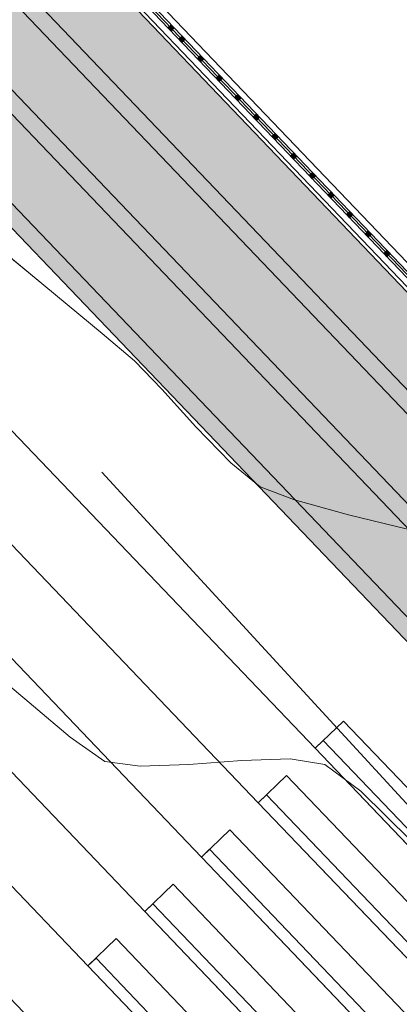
# Model space of a CAD drawing. Header units: metres. Extents: x 1111994 to 1112800, y 1268200 to 1269007.
# Tile 16 of 86: x 1112471.23 to 1112474.61, y 1268428.25 to 1268437.01. Entities that reach past the tile are written whole.
import ezdxf

# ---------------------------------------------------------------- set-up
doc = ezdxf.new("R2010")
doc.units = ezdxf.units.M
doc.header["$LTSCALE"] = 12.7
doc.header["$MEASUREMENT"] = 0
doc.linetypes.add('DASHED', pattern=[0.75, 0.5, -0.25])
for name, color, linetype in [('A-PISO GRANITO', 7, 'Continuous'), ('A-PISO-CONC_Pluma_Nº__100', 7, 'Continuous'), ('Base', 251, 'Continuous')]:
    doc.layers.add(name, color=color, linetype=linetype)

# ---------------------------------------------------------------- blocks, each defined once
blk = doc.blocks.new('reja[31]_1', base_point=(474.0603, 241.58))
at = {"layer": 'A-PISO-CONC_Pluma_Nº__100', "linetype": 'Continuous'}
for points in [[(478.6159, 236.9348), (478.5882, 236.9637), (478.5593, 236.936), (478.587, 236.9071)], [(478.7126, 236.8336), (478.685, 236.8625), (478.6561, 236.8349), (478.6837, 236.806)], [(478.8786, 236.6602), (478.8509, 236.6891), (478.822, 236.6615), (478.8497, 236.6326)], [(479.0445, 236.4868), (479.0168, 236.5157), (478.9879, 236.4881), (479.0156, 236.4592)], [(479.2104, 236.3134), (479.1828, 236.3423), (479.1539, 236.3147), (479.1815, 236.2858)], [(479.3763, 236.14), (479.3487, 236.1689), (479.3198, 236.1413), (479.3474, 236.1124)], [(479.5423, 235.9666), (479.5146, 235.9955), (479.4857, 235.9679), (479.5134, 235.939)], [(479.7082, 235.7932), (479.6805, 235.8221), (479.6516, 235.7945), (479.6793, 235.7656)], [(479.8741, 235.6198), (479.8465, 235.6487), (479.8176, 235.6211), (479.8452, 235.5922)], [(480.04, 235.4464), (480.0124, 235.4753), (479.9835, 235.4477), (480.0111, 235.4188)], [(480.206, 235.273), (480.1783, 235.3019), (480.1494, 235.2742), (480.1771, 235.2453)], [(480.3719, 235.0996), (480.3442, 235.1285), (480.3153, 235.1008), (480.343, 235.0719)], [(480.5378, 234.9262), (480.5102, 234.9551), (480.4813, 234.9274), (480.5089, 234.8985)]]:
    blk.add_hatch(color=256, dxfattribs=at).paths.add_polyline_path(points, flags=0)
for p, q in [((462.32, 253.9362), (485.8224, 229.3745)), ((462.3345, 253.95), (485.8088, 229.4177)), ((462.3742, 253.9881), (485.7713, 229.5364)), ((462.2658, 253.8844), (485.8735, 229.2125)), ((462.3056, 253.9224), (485.836, 229.3313)), ((478.5882, 236.9637), (478.5593, 236.936)), ((478.5593, 236.936), (478.587, 236.9071)), ((478.587, 236.9071), (478.6159, 236.9348)), ((478.6159, 236.9348), (478.5882, 236.9637)), ((478.685, 236.8625), (478.6561, 236.8349)), ((478.7126, 236.8336), (478.685, 236.8625)), ((478.6561, 236.8349), (478.6837, 236.806)), ((478.6837, 236.806), (478.7126, 236.8336)), ((478.8509, 236.6891), (478.822, 236.6615)), ((478.8509, 236.6891), (478.822, 236.6615)), ((478.8786, 236.6602), (478.8509, 236.6891)), ((478.8786, 236.6602), (478.8509, 236.6891)), ((478.822, 236.6615), (478.8497, 236.6326)), ((478.822, 236.6615), (478.8497, 236.6326)), ((478.8497, 236.6326), (478.8786, 236.6602)), ((478.8497, 236.6326), (478.8786, 236.6602)), ((479.0168, 236.5157), (478.9879, 236.4881)), ((479.0445, 236.4868), (479.0168, 236.5157)), ((478.9879, 236.4881), (479.0156, 236.4592)), ((479.0156, 236.4592), (479.0445, 236.4868)), ((479.1828, 236.3423), (479.1539, 236.3147)), ((479.2104, 236.3134), (479.1828, 236.3423)), ((479.1539, 236.3147), (479.1815, 236.2858)), ((479.1815, 236.2858), (479.2104, 236.3134)), ((479.3487, 236.1689), (479.3198, 236.1413)), ((479.3198, 236.1413), (479.3474, 236.1124)), ((479.3474, 236.1124), (479.3763, 236.14)), ((479.3763, 236.14), (479.3487, 236.1689)), ((479.5146, 235.9955), (479.4857, 235.9679)), ((479.4857, 235.9679), (479.5134, 235.939)), ((479.5134, 235.939), (479.5423, 235.9666)), ((479.5423, 235.9666), (479.5146, 235.9955)), ((479.6805, 235.8221), (479.6516, 235.7945)), ((479.6516, 235.7945), (479.6793, 235.7656)), ((479.6793, 235.7656), (479.7082, 235.7932)), ((479.7082, 235.7932), (479.6805, 235.8221)), ((479.8465, 235.6487), (479.8176, 235.6211)), ((479.8176, 235.6211), (479.8452, 235.5922)), ((479.8452, 235.5922), (479.8741, 235.6198)), ((479.8741, 235.6198), (479.8465, 235.6487)), ((480.0124, 235.4753), (479.9835, 235.4477)), ((479.9835, 235.4477), (480.0111, 235.4188)), ((480.0111, 235.4188), (480.04, 235.4464)), ((480.04, 235.4464), (480.0124, 235.4753)), ((480.1783, 235.3019), (480.1494, 235.2742)), ((480.1494, 235.2742), (480.1771, 235.2453)), ((480.1771, 235.2453), (480.206, 235.273)), ((480.206, 235.273), (480.1783, 235.3019)), ((480.3442, 235.1285), (480.3153, 235.1008)), ((480.3153, 235.1008), (480.343, 235.0719)), ((480.343, 235.0719), (480.3719, 235.0996)), ((480.3719, 235.0996), (480.3442, 235.1285)), ((480.5102, 234.9551), (480.4813, 234.9274)), ((480.4813, 234.9274), (480.5089, 234.8985)), ((480.5089, 234.8985), (480.5378, 234.9262)), ((480.5378, 234.9262), (480.5102, 234.9551))]:
    blk.add_line(p, q, dxfattribs=at)
blk = doc.blocks.new('_U147[57]_1', base_point=(481.5866, 228.9832))
at = {"layer": 'A-PISO GRANITO', "linetype": 'Continuous', "lineweight": 0}
h = blk.add_hatch(dxfattribs=at)
h.set_pattern_fill('LADRILLO_COMÚN_0001', color=250, style=0, pattern_type=2)
h.set_pattern_definition([(114.74, (483.05, 227.2), (7.084, 3.264), [])])
h.paths.add_polyline_path([(483.1226, 227.2695), (479.9423, 230.5932), (479.87, 230.524), (483.0503, 227.2004)], flags=0)
at = {"layer": 'A-PISO GRANITO', "linetype": 'Continuous'}
for p, q in [((479.87, 230.524), (480.1229, 230.766)), ((480.1229, 230.766), (483.3032, 227.4424)), ((483.0503, 227.2004), (479.87, 230.524)), ((483.3032, 227.4424), (483.0503, 227.2004))]:
    blk.add_line(p, q, dxfattribs=at)
at = {"layer": 'A-PISO GRANITO', "color": 250, "linetype": 'Continuous', "lineweight": 0}
for p, q in [((479.87, 230.524), (479.9423, 230.5932)), ((479.9423, 230.5932), (483.1226, 227.2695)), ((483.0503, 227.2004), (479.87, 230.524)), ((483.1226, 227.2695), (483.0503, 227.2004))]:
    blk.add_line(p, q, dxfattribs=at)
blk = doc.blocks.new('_U148[58]_1', base_point=(481.0809, 228.4993))
at = {"layer": 'A-PISO GRANITO', "linetype": 'Continuous', "lineweight": 0}
h = blk.add_hatch(dxfattribs=at)
h.set_pattern_fill('LADRILLO_COMÚN_0001', color=250, style=0, pattern_type=2)
h.set_pattern_definition([(114.74, (482.5446, 226.7164), (7.084, 3.264), [])])
h.paths.add_polyline_path([(482.6168, 226.7856), (479.4365, 230.1092), (479.3643, 230.0401), (482.5446, 226.7164)], flags=0)
at = {"layer": 'A-PISO GRANITO', "linetype": 'Continuous'}
for p, q in [((479.3643, 230.0401), (479.6171, 230.2821)), ((479.6171, 230.2821), (482.7975, 226.9584)), ((482.5446, 226.7164), (479.3643, 230.0401)), ((482.7975, 226.9584), (482.5446, 226.7164))]:
    blk.add_line(p, q, dxfattribs=at)
at = {"layer": 'A-PISO GRANITO', "color": 250, "linetype": 'Continuous', "lineweight": 0}
for p, q in [((479.3643, 230.0401), (479.4365, 230.1092)), ((479.4365, 230.1092), (482.6168, 226.7856)), ((482.5446, 226.7164), (479.3643, 230.0401)), ((482.6168, 226.7856), (482.5446, 226.7164))]:
    blk.add_line(p, q, dxfattribs=at)
blk = doc.blocks.new('_U149[59]_1', base_point=(480.5751, 228.0153))
at = {"layer": 'A-PISO GRANITO', "linetype": 'Continuous', "lineweight": 0}
h = blk.add_hatch(dxfattribs=at)
h.set_pattern_fill('LADRILLO_COMÚN_0001', color=250, style=0, pattern_type=2)
h.set_pattern_definition([(114.74, (482.039, 226.2325), (7.084, 3.264), [])])
h.paths.add_polyline_path([(482.1111, 226.3016), (478.9307, 229.6253), (478.8585, 229.5561), (482.0388, 226.2325)], flags=0)
at = {"layer": 'A-PISO GRANITO', "linetype": 'Continuous'}
for p, q in [((478.8585, 229.5562), (479.1114, 229.7981)), ((479.1114, 229.7981), (482.2917, 226.4745)), ((482.0388, 226.2325), (478.8585, 229.5562)), ((482.2917, 226.4745), (482.0388, 226.2325))]:
    blk.add_line(p, q, dxfattribs=at)
at = {"layer": 'A-PISO GRANITO', "color": 250, "linetype": 'Continuous', "lineweight": 0}
for p, q in [((478.8585, 229.5561), (478.9307, 229.6253)), ((478.9307, 229.6253), (482.1111, 226.3016)), ((482.0388, 226.2325), (478.8585, 229.5561)), ((482.1111, 226.3016), (482.0388, 226.2325))]:
    blk.add_line(p, q, dxfattribs=at)
blk = doc.blocks.new('_U150[60]_1', base_point=(480.0693, 227.5314))
at = {"layer": 'A-PISO GRANITO', "linetype": 'Continuous', "lineweight": 0}
h = blk.add_hatch(dxfattribs=at)
h.set_pattern_fill('LADRILLO_COMÚN_0001', color=250, style=0, pattern_type=2)
h.set_pattern_definition([(114.74, (481.533, 225.7485), (7.084, 3.264), [])])
h.paths.add_polyline_path([(481.6053, 225.8177), (478.425, 229.1413), (478.3527, 229.0722), (481.533, 225.7485)], flags=0)
at = {"layer": 'A-PISO GRANITO', "linetype": 'Continuous'}
for p, q in [((478.3527, 229.0722), (478.6056, 229.3142)), ((478.6056, 229.3142), (481.7859, 225.9905)), ((481.533, 225.7485), (478.3527, 229.0722)), ((481.7859, 225.9905), (481.533, 225.7485))]:
    blk.add_line(p, q, dxfattribs=at)
at = {"layer": 'A-PISO GRANITO', "color": 250, "linetype": 'Continuous', "lineweight": 0}
for p, q in [((478.3527, 229.0722), (478.425, 229.1413)), ((478.425, 229.1413), (481.6053, 225.8177)), ((481.533, 225.7485), (478.3527, 229.0722)), ((481.6053, 225.8177), (481.533, 225.7485))]:
    blk.add_line(p, q, dxfattribs=at)
blk = doc.blocks.new('_U151[61]_1', base_point=(479.5636, 227.0474))
at = {"layer": 'A-PISO GRANITO', "linetype": 'Continuous', "lineweight": 0}
h = blk.add_hatch(dxfattribs=at)
h.set_pattern_fill('LADRILLO_COMÚN_0001', color=250, style=0, pattern_type=2)
h.set_pattern_definition([(114.74, (481.027, 225.2646), (7.084, 3.264), [])])
h.paths.add_polyline_path([(481.0995, 225.3337), (477.9192, 228.6574), (477.847, 228.5882), (481.0273, 225.2646)], flags=0)
at = {"layer": 'A-PISO GRANITO', "linetype": 'Continuous'}
for p, q in [((477.847, 228.5883), (478.0999, 228.8302)), ((478.0999, 228.8302), (481.2802, 225.5066)), ((481.0273, 225.2646), (477.847, 228.5883)), ((481.2802, 225.5066), (481.0273, 225.2646))]:
    blk.add_line(p, q, dxfattribs=at)
at = {"layer": 'A-PISO GRANITO', "color": 250, "linetype": 'Continuous', "lineweight": 0}
for p, q in [((477.847, 228.5882), (477.9192, 228.6574)), ((477.9192, 228.6574), (481.0995, 225.3337)), ((481.0273, 225.2646), (477.847, 228.5882)), ((481.0995, 225.3337), (481.0273, 225.2646))]:
    blk.add_line(p, q, dxfattribs=at)

msp = doc.modelspace()

# ---------------------------------------------------------------- hatches: boundary and pattern name
at = {"layer": 'Base', "linetype": 'Continuous'}
h = msp.add_hatch(dxfattribs=at)
h.set_pattern_fill('AR_SAND_0001', color=256, style=0, pattern_type=2)
h.set_pattern_definition([(100.2374, (1112446.7304, 1268429.37912), (-0.3483281, 0.1653246), [0, -0.304, 0, -0.34, 0, -0.325]), (70.2374, (1112446.7304, 1268429.3791), (-0.3395943, 0.5731844), [0, -0.164, 0, -0.274, 0, -0.105]), (30.2374, (1112446.61772, 1268429.16045), (0.2842925, 0.5541608), [0, -0.1, 0, -0.36, 0, -0.47]), (20.2374, (1112446.6177, 1268429.16045), (0.119367, 0.6148463), [0, -0.05, 0, -0.236, 0, -0.27])])
h.paths.add_polyline_path([(1112452.6495, 1268457.6119), (1112450.53, 1268456.934), (1112477.9514, 1268428.2767), (1112479.3964, 1268429.6594)], flags=0)
at = {"layer": 'Base', "linetype": 'Continuous', "lineweight": 0}
for points in [[(1112478.9582, 1268429.0325), (1112451.8547, 1268457.3577), (1112451.963, 1268457.4614), (1112478.9629, 1268429.2446)], [(1112478.4524, 1268428.5485), (1112451.1129, 1268457.1204), (1112451.2212, 1268457.2241), (1112478.4571, 1268428.7606)], [(1112477.9467, 1268428.0646), (1112450.2557, 1268457.0037), (1112450.53, 1268456.934), (1112477.9514, 1268428.2767)]]:
    msp.add_hatch(color=256, dxfattribs=at).paths.add_polyline_path(points, flags=0)

# ---------------------------------------------------------------- linework, layer by layer
at = {"layer": 'Base', "linetype": 'Continuous'}
for p, q in [((1112415.0113, 1268492.0286), (1112473.8632, 1268430.524)), ((1112414.2695, 1268491.7913), (1112473.3575, 1268430.0401)), ((1112413.5277, 1268491.5541), (1112472.8517, 1268429.5561)), ((1112472.346, 1268429.0722), (1112412.7859, 1268491.3168)), ((1112412.0436, 1268491.0801), (1112471.8402, 1268428.5882))]:
    msp.add_line(p, q, dxfattribs=at)
at = {"layer": 'Base', "linetype": 'Continuous', "lineweight": 0}
for p, q in [((1112470.8175, 1268435.1636), (1112471.4486, 1268434.6448)), ((1112471.4486, 1268434.6448), (1112471.9682, 1268434.215)), ((1112471.9682, 1268434.215), (1112472.2548, 1268433.9713)), ((1112472.2548, 1268433.9713), (1112472.4978, 1268433.7203)), ((1112472.4978, 1268433.7203), (1112472.8014, 1268433.3861)), ((1112472.8014, 1268433.3861), (1112473.1116, 1268433.0646)), ((1112473.1116, 1268433.0646), (1112473.3741, 1268432.8517)), ((1112473.3741, 1268432.8517), (1112473.6806, 1268432.7347)), ((1112473.6806, 1268432.7347), (1112474.1612, 1268432.6014)), ((1112474.1612, 1268432.6014), (1112474.687, 1268432.4747)), ((1112471.1434, 1268431.076), (1112471.6826, 1268430.6221)), ((1112471.1434, 1268431.076), (1112471.6826, 1268430.6221)), ((1112471.6826, 1268430.6221), (1112471.9917, 1268430.4081)), ((1112471.6826, 1268430.6221), (1112471.9917, 1268430.4081)), ((1112472.7386, 1268430.38), (1112473.2103, 1268430.4157)), ((1112472.7386, 1268430.38), (1112473.2103, 1268430.4157)), ((1112473.2103, 1268430.4157), (1112473.6408, 1268430.4297)), ((1112473.2103, 1268430.4157), (1112473.6408, 1268430.4297)), ((1112473.6408, 1268430.4297), (1112473.9503, 1268430.3805)), ((1112473.6408, 1268430.4297), (1112473.9503, 1268430.3805)), ((1112471.9917, 1268430.4081), (1112472.3057, 1268430.3637)), ((1112471.9917, 1268430.4081), (1112472.3057, 1268430.3637)), ((1112472.3057, 1268430.3637), (1112472.7386, 1268430.38)), ((1112472.3057, 1268430.3637), (1112472.7386, 1268430.38)), ((1112473.9503, 1268430.3805), (1112474.2696, 1268430.1421)), ((1112473.9503, 1268430.3805), (1112474.2696, 1268430.1421)), ((1112474.2696, 1268430.1421), (1112474.7196, 1268429.7001)), ((1112474.2696, 1268430.1421), (1112474.7196, 1268429.7001))]:
    msp.add_line(p, q, dxfattribs=at)
at = {"layer": 'Base', "linetype": 'DASHED', "lineweight": 0, "flags": 128}
msp.add_lwpolyline([(1112554.936, 1268485.8264), (1112545.1581, 1268480.5832), (1112533.0839, 1268474.0369), (1112521.0097, 1268467.4907), (1112501.8515, 1268457.065), (1112475.7173, 1268442.8881), (1112483.2381, 1268420.7193), (1112413.8308, 1268496.2219), (1112460.4989, 1268511.4748), (1112455.2328, 1268527.9341), (1112492.3236, 1268539.8011), (1112497.5862, 1268523.3831), (1112516.9532, 1268529.616), (1112520.0186, 1268519.8115), (1112541.1378, 1268523.2471), (1112542.5666, 1268524.4978)], dxfattribs=at)
at = {"layer": 'Base', "linetype": 'Continuous', "lineweight": 0, "flags": 128}
msp.add_lwpolyline([(1112447.1853, 1268466.4129), (1112450.2005, 1268456.9861), (1112450.2557, 1268457.0037), (1112477.9467, 1268428.0646), (1112477.2964, 1268427.4424), (1112474.5147, 1268424.7806), (1112471.3344, 1268428.1043), (1112446.278, 1268454.2901), (1112439.7534, 1268461.1088), (1112414.697, 1268487.2946), (1112411.3023, 1268490.8422), (1112416.336, 1268492.4523), (1112442.6406, 1268464.962), (1112447.1845, 1268466.4154)], close=True, dxfattribs=at)
at = {"layer": 'Base', "linetype": 'Continuous', "flags": 128}
for points in [[(1112478.4524, 1268428.5485), (1112477.9467, 1268428.0646), (1112450.2557, 1268457.0037), (1112452.5341, 1268457.7325)], [(1112478.3487, 1268428.6569), (1112477.9514, 1268428.2767), (1112450.53, 1268456.934), (1112452.5798, 1268457.5896)], [(1112479.4686, 1268429.7285), (1112478.9629, 1268429.2446), (1112451.963, 1268457.4614)], [(1112479.5723, 1268429.6201), (1112478.9582, 1268429.0325), (1112451.8547, 1268457.3577)], [(1112478.8545, 1268429.1409), (1112478.4571, 1268428.7606), (1112451.2212, 1268457.2241)], [(1112478.9582, 1268429.0325), (1112478.4524, 1268428.5485), (1112451.1129, 1268457.1204)]]:
    msp.add_lwpolyline(points, dxfattribs=at)
msp.add_lwpolyline([(1112478.3487, 1268428.6569), (1112477.9514, 1268428.2767), (1112450.53, 1268456.934), (1112452.6495, 1268457.6119), (1112479.3964, 1268429.6594)], close=True, dxfattribs=at)
at = {"layer": 'Base', "linetype": 'Continuous', "lineweight": 0, "flags": 128}
msp.add_lwpolyline([(1112468.6502, 1268437.1778), (1112468.9036, 1268436.9726), (1112469.0824, 1268436.764), (1112469.293, 1268436.4937), (1112469.4705, 1268436.2833), (1112469.707, 1268436.08), (1112470.1965, 1268435.6744), (1112470.8175, 1268435.1636), (1112471.4486, 1268434.6448), (1112471.9682, 1268434.215), (1112472.2548, 1268433.9713), (1112472.4978, 1268433.7203), (1112472.8014, 1268433.3861), (1112473.1116, 1268433.0646), (1112473.3741, 1268432.8517), (1112473.6806, 1268432.7347), (1112474.1612, 1268432.6014), (1112474.687, 1268432.4747)], dxfattribs=at)

# ---------------------------------------------------------------- block references
at = {"layer": 'Base', "linetype": 'Continuous', "lineweight": 0}
for name, p in [('reja[31]_1', (1112468.0535, 1268441.58)), ('_U147[57]_1', (1112475.5798, 1268428.9832)), ('_U148[58]_1', (1112475.0741, 1268428.4993)), ('_U149[59]_1', (1112474.5683, 1268428.0153)), ('_U150[60]_1', (1112474.0625, 1268427.5314)), ('_U151[61]_1', (1112473.5568, 1268427.0474))]:
    msp.add_blockref(name, p, dxfattribs=at)

doc.saveas('drawing.dxf')
